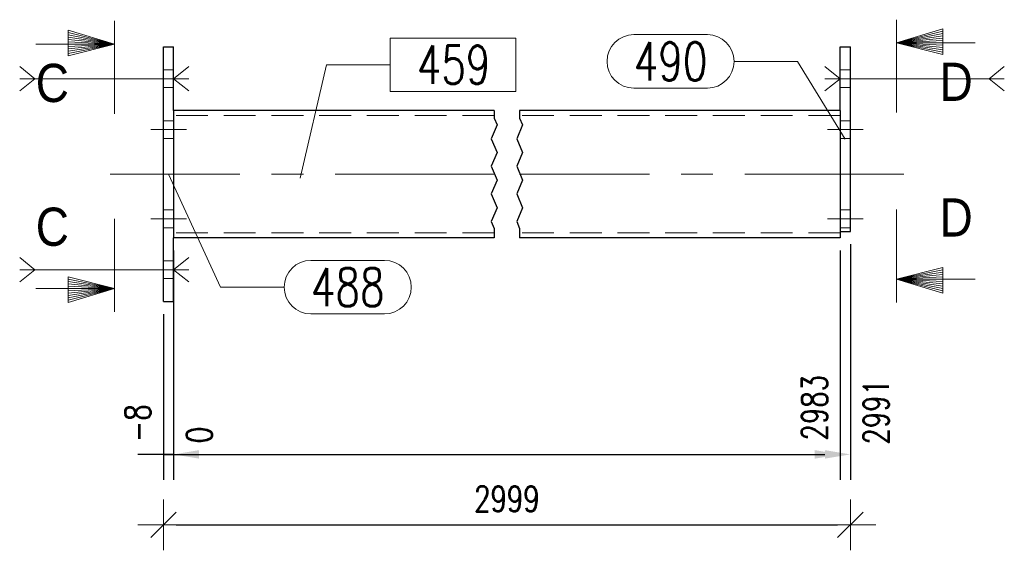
# Model space of a CAD drawing. Header units: millimetres. Extents: x -877 to 135, y 14151 to 14821.
# Tile 4 of 46: x -700 to -623, y 14302 to 14344. Entities that reach past the tile are written whole.
import ezdxf
from ezdxf.enums import TextEntityAlignment as Align

# ---------------------------------------------------------------- set-up
doc = ezdxf.new("R2010")
doc.units = ezdxf.units.MM
doc.header["$LTSCALE"] = 10
doc.linetypes.add('HIDDEN', pattern=[0.375, 0.25, -0.125])
doc.linetypes.add('MITTE', pattern=[2, 1.25, -0.25, 0.25, -0.25])
doc.layers.get('Defpoints').update_dxf_attribs({"color": 1})
for name, color, linetype, lineweight in [('PS_Bolt', 4, 'Continuous', 13), ('PS_DIM', 4, 'Continuous', 13), ('PS_Hidden', 2, 'HIDDEN', 9), ('PS_Mid', 5, 'MITTE', 15), ('PS_Pos', 1, 'Continuous', 15), ('PS_Shape', 161, 'Continuous', 30), ('PS_SOLID', 7, 'Continuous', 30), ('PS_TEXT', 3, 'Continuous', 18)]:
    doc.layers.add(name, color=color, linetype=linetype, lineweight=lineweight)
doc.styles.add('gil', font='txt', dxfattribs={"width": 0.9})
doc.styles.add('ROMANS', font='romans.shx', dxfattribs={"width": 0.8})
doc.styles.add('simplex', font='simplex.shx', dxfattribs={"width": 0.75})
doc.dimstyles.new('1_10_GŁ_DS1-LS10', dxfattribs={"dimtxt": 2, "dimasz": 2, "dimexe": 2, "dimexo": 1, "dimgap": 1, "dimtad": 1, "dimjust": 4, "dimdec": 0, "dimlfac": 10, "dimtxsty": 'simplex', "dimblk1": 'NONE', "dimsah": 1, "dimcen": 2, "dimclrd": 256, "dimclre": 256, "dimclrt": 3, "dimadec": 1, "dimazin": 0, "dimtfac": 1, "dimtdec": 0, "dimtmove": 2, "dimatfit": 3, "dimfxl": 1, "dimarcsym": 0})
doc.dimstyles.new('1_10_PRZ_DS1-LS10', dxfattribs={"dimtxt": 2, "dimasz": 1, "dimexe": 2, "dimexo": 5, "dimgap": 1, "dimtad": 1, "dimdec": 0, "dimlfac": 10, "dimtxsty": 'simplex', "dimblk": 'dimznak', "dimcen": 2, "dimse1": 1, "dimse2": 1, "dimclrt": 3, "dimadec": 1, "dimazin": 0, "dimtfac": 1, "dimtdec": 0, "dimtix": 1, "dimtmove": 2, "dimatfit": 3, "dimldrblk": 'dim-grot', "dimfxl": 1, "dimarcsym": 0})

# ---------------------------------------------------------------- blocks, each defined once
blk = doc.blocks.new('*D146')
at = {"layer": 'Defpoints', "color": 0, "transparency": 16777216}
for p in [(-687.803, 14326.791), (-688.603, 14321.791), (-687.803, 14309.791)]:
    blk.add_point(p, dxfattribs=at)
at = {"layer": 'PS_DIM', "lineweight": -2, "transparency": 16777216}
for p, q in [((-687.803, 14325.791), (-687.803, 14307.791)), ((-688.603, 14320.791), (-688.603, 14307.791)), ((-688.603, 14309.791), (-690.603, 14309.791)), ((-688.603, 14309.791), (-687.803, 14309.791)), ((-685.803, 14309.791), (-683.803, 14309.791))]:
    blk.add_line(p, q, dxfattribs=at)
at = {"layer": 'PS_DIM', "transparency": 16777216}
blk.add_solid([(-685.803, 14310.124), (-685.803, 14309.458), (-687.803, 14309.791)], dxfattribs=at)
at = {"layer": 'PS_DIM', "color": 3, "transparency": 16777216, "insert": (-690.623, 14312.24), "char_height": 2, "attachment_point": 5, "rotation": 90, "style": 'simplex'}
blk.add_mtext('-8', dxfattribs=at)
blk = doc.blocks.new('_None')
blk = doc.blocks.new('*D147')
at = {"layer": 'Defpoints', "color": 0, "transparency": 16777216}
for p in [(-687.803, 14326.791), (-687.803, 14321.791), (-687.803, 14309.791)]:
    blk.add_point(p, dxfattribs=at)
at = {"layer": 'PS_DIM', "lineweight": -2, "transparency": 16777216}
for p, q in [((-687.803, 14325.791), (-687.803, 14307.791)), ((-687.803, 14320.791), (-687.803, 14307.791)), ((-687.803, 14309.791), (-689.803, 14309.791)), ((-685.803, 14309.791), (-683.803, 14309.791))]:
    blk.add_line(p, q, dxfattribs=at)
at = {"layer": 'PS_DIM', "transparency": 16777216}
blk.add_solid([(-685.803, 14310.124), (-685.803, 14309.458), (-687.803, 14309.791)], dxfattribs=at)
at = {"layer": 'PS_DIM', "color": 3, "transparency": 16777216, "insert": (-685.783, 14311.311), "char_height": 2, "attachment_point": 5, "rotation": 90, "style": 'simplex'}
blk.add_mtext('0', dxfattribs=at)
blk = doc.blocks.new('*D148')
at = {"layer": 'Defpoints', "color": 0, "transparency": 16777216}
for p in [(-687.803, 14326.791), (-635.403, 14326.791), (-635.403, 14309.791)]:
    blk.add_point(p, dxfattribs=at)
at = {"layer": 'PS_DIM', "lineweight": -2, "transparency": 16777216}
for p, q in [((-687.803, 14325.791), (-687.803, 14307.791)), ((-635.403, 14325.791), (-635.403, 14307.791)), ((-687.803, 14309.791), (-637.403, 14309.791))]:
    blk.add_line(p, q, dxfattribs=at)
at = {"layer": 'PS_DIM', "transparency": 16777216}
blk.add_solid([(-637.403, 14310.124), (-637.403, 14309.458), (-635.403, 14309.791)], dxfattribs=at)
at = {"layer": 'PS_DIM', "color": 3, "transparency": 16777216, "insert": (-637.423, 14313.454), "char_height": 2, "attachment_point": 5, "rotation": 90, "style": 'simplex'}
blk.add_mtext('2983', dxfattribs=at)
blk = doc.blocks.new('*D149')
at = {"layer": 'Defpoints', "color": 0, "transparency": 16777216}
for p in [(-687.803, 14326.791), (-634.603, 14327.291), (-634.603, 14309.791)]:
    blk.add_point(p, dxfattribs=at)
at = {"layer": 'PS_DIM', "lineweight": -2, "transparency": 16777216}
for p, q in [((-634.603, 14326.291), (-634.603, 14307.791)), ((-687.803, 14325.791), (-687.803, 14307.791)), ((-687.803, 14309.791), (-636.603, 14309.791))]:
    blk.add_line(p, q, dxfattribs=at)
at = {"layer": 'PS_DIM', "transparency": 16777216}
blk.add_solid([(-636.603, 14310.124), (-636.603, 14309.458), (-634.603, 14309.791)], dxfattribs=at)
at = {"layer": 'PS_DIM', "color": 3, "transparency": 16777216, "insert": (-632.583, 14313.133), "char_height": 2, "attachment_point": 5, "rotation": 90, "style": 'simplex'}
blk.add_mtext('2991', dxfattribs=at)
blk = doc.blocks.new('dimznak')
at = {"color": 0}
for points in [[(0, 2), (0, -2)], [(-2, 0), (2, 0)]]:
    blk.add_lwpolyline(points, dxfattribs=at)
at = {"color": 2}
blk.add_lwpolyline([(1, 1), (-1, -1)], dxfattribs=at)
blk = doc.blocks.new('*D273')
at = {"layer": 'Defpoints', "color": 0, "transparency": 16777216}
for p in [(-634.603, 14327.291), (-688.603, 14321.791), (-634.603, 14304.261)]:
    blk.add_point(p, dxfattribs=at)
at = {"layer": 'PS_DIM', "color": 0, "lineweight": -2, "transparency": 16777216}
blk.add_line((-687.603, 14304.261), (-635.603, 14304.261), dxfattribs=at)
at = {"layer": 'PS_DIM', "color": 0, "lineweight": -2, "transparency": 16777216, "rotation": 180}
blk.add_blockref('dimznak', (-688.603, 14304.261), dxfattribs=at)
at = {"layer": 'PS_DIM', "color": 0, "lineweight": -2, "transparency": 16777216}
blk.add_blockref('dimznak', (-634.603, 14304.261), dxfattribs=at)
at = {"layer": 'PS_DIM', "color": 3, "transparency": 16777216, "insert": (-661.603, 14306.301), "char_height": 2, "attachment_point": 5, "style": 'simplex'}
blk.add_mtext('2999', dxfattribs=at)
blk = doc.blocks.new('dim-grot')
blk.add_hatch(color=256).paths.add_polyline_path([(0, 0), (-2, 0.5), (-2, -0.5)])
blk.add_lwpolyline([(0, 0), (-2, 0.5), (-2, -0.5), (0, 0)])
blk = doc.blocks.new('Znacznik')
at = {"layer": 'PS_TEXT'}
for p, q in [((4454.275, 7141.255), (4454.275, 7149.355)), ((4454.275, 7147.33), (4450.225, 7148.545)), ((4450.225, 7148.545), (4450.225, 7146.317)), ((4454.275, 7147.33), (4450.225, 7148.342)), ((4454.275, 7147.33), (4450.225, 7148.14)), ((4454.275, 7147.33), (4450.225, 7147.937)), ((4454.275, 7147.33), (4450.225, 7147.735)), ((4454.275, 7147.33), (4450.225, 7147.532)), ((4454.275, 7147.33), (4447.39, 7147.33)), ((4454.275, 7147.33), (4450.225, 7146.317)), ((4454.275, 7147.33), (4450.225, 7146.52)), ((4454.275, 7147.33), (4450.225, 7146.722)), ((4454.275, 7147.33), (4450.225, 7147.127)), ((4454.275, 7147.33), (4450.225, 7146.925)), ((4454.275, 7147.33), (4450.225, 7147.33))]:
    blk.add_line(p, q, dxfattribs=at)
blk = doc.blocks.new('PRZEK3')
at = {"layer": 'PS_DIM', "color": 7, "xscale": -0.8999999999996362, "yscale": 0.8999999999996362, "zscale": 0.9, "rotation": 90}
blk.add_blockref('Znacznik', (202262.669, 15878.888), dxfattribs=at)
at = {"layer": 'PS_TEXT', "style": 'ROMANS', "width": 0.9, "flags": 4}
blk.add_attdef('PRZEKRÓJ', (195831.81, 11873.655), '', height=2.916, dxfattribs=at)
blk = doc.blocks.new('*X743')
at = {"color": 1}
for p, q in [((-662.603, 14336.791), (-662.603, 14336.203)), ((-662.603, 14336.203), (-662.374, 14335.661)), ((-660.603, 14336.791), (-660.603, 14336.203)), ((-660.603, 14336.203), (-660.374, 14335.661)), ((-662.374, 14335.661), (-662.832, 14334.577)), ((-660.374, 14335.661), (-660.832, 14334.577)), ((-662.832, 14334.577), (-662.374, 14333.494)), ((-660.832, 14334.577), (-660.374, 14333.494)), ((-662.374, 14333.494), (-662.832, 14332.41)), ((-660.374, 14333.494), (-660.832, 14332.41)), ((-662.832, 14332.41), (-662.374, 14331.327)), ((-660.832, 14332.41), (-660.374, 14331.327)), ((-662.374, 14331.327), (-662.832, 14330.243)), ((-660.374, 14331.327), (-660.832, 14330.243)), ((-662.832, 14330.243), (-662.374, 14329.159)), ((-660.832, 14330.243), (-660.374, 14329.159)), ((-662.374, 14329.159), (-662.832, 14328.076)), ((-660.374, 14329.159), (-660.832, 14328.076)), ((-662.832, 14328.076), (-662.603, 14327.534)), ((-662.603, 14327.534), (-662.603, 14326.791)), ((-660.832, 14328.076), (-660.603, 14327.534)), ((-660.603, 14327.534), (-660.603, 14326.791))]:
    blk.add_line(p, q, dxfattribs=at)
at = {"layer": 'PS_Hidden', "color": 2, "linetype": 'HIDDEN'}
for p, q in [((-688.603, 14339.991), (-687.803, 14339.991)), ((-635.403, 14339.991), (-634.603, 14339.991)), ((-688.603, 14338.591), (-687.803, 14338.591)), ((-635.403, 14338.591), (-634.603, 14338.591)), ((-662.603, 14336.391), (-687.803, 14336.391)), ((-635.403, 14336.391), (-660.603, 14336.391)), ((-688.603, 14335.991), (-687.803, 14335.991)), ((-634.603, 14335.991), (-635.403, 14335.991)), ((-688.603, 14334.591), (-687.803, 14334.591)), ((-634.603, 14334.591), (-635.403, 14334.591)), ((-688.603, 14328.991), (-687.803, 14328.991)), ((-634.603, 14328.991), (-635.403, 14328.991)), ((-688.603, 14327.591), (-687.803, 14327.591)), ((-634.603, 14327.591), (-635.403, 14327.591)), ((-662.603, 14327.191), (-687.803, 14327.191)), ((-635.403, 14327.191), (-660.603, 14327.191)), ((-688.603, 14324.991), (-687.803, 14324.991)), ((-688.603, 14323.591), (-687.803, 14323.591))]:
    blk.add_line(p, q, dxfattribs=at)
at = {"layer": 'PS_Mid', "color": 5, "linetype": 'MITTE'}
for p, q in [((-686.803, 14339.291), (-689.603, 14339.291)), ((-633.603, 14339.291), (-636.403, 14339.291)), ((-633.603, 14339.291), (-636.403, 14339.291)), ((-686.803, 14335.291), (-689.603, 14335.291)), ((-686.803, 14335.291), (-689.603, 14335.291)), ((-636.403, 14335.291), (-633.603, 14335.291)), ((-636.403, 14335.291), (-633.603, 14335.291)), ((-662.603, 14331.791), (-692.803, 14331.791)), ((-630.403, 14331.791), (-660.603, 14331.791)), ((-686.803, 14328.291), (-689.603, 14328.291)), ((-686.803, 14328.291), (-689.603, 14328.291)), ((-636.403, 14328.291), (-633.603, 14328.291)), ((-636.403, 14328.291), (-633.603, 14328.291)), ((-686.803, 14324.291), (-689.603, 14324.291))]:
    blk.add_line(p, q, dxfattribs=at)
at = {"layer": 'PS_SOLID', "color": 7, "linetype": 'Continuous'}
for p, q in [((-688.603, 14321.791), (-688.603, 14341.791)), ((-688.603, 14341.791), (-687.803, 14341.791)), ((-687.803, 14336.791), (-687.803, 14341.791)), ((-635.403, 14336.791), (-635.403, 14341.791)), ((-635.403, 14341.791), (-634.603, 14341.791)), ((-634.603, 14327.291), (-634.603, 14341.791)), ((-687.803, 14336.791), (-687.803, 14326.791)), ((-662.603, 14336.791), (-687.803, 14336.791)), ((-635.403, 14336.791), (-660.603, 14336.791)), ((-635.403, 14336.791), (-635.403, 14326.791)), ((-687.803, 14321.791), (-687.803, 14326.791)), ((-662.603, 14326.791), (-687.803, 14326.791)), ((-635.403, 14326.791), (-660.603, 14326.791)), ((-635.403, 14327.291), (-634.603, 14327.291)), ((-688.603, 14321.791), (-687.803, 14321.791))]:
    blk.add_line(p, q, dxfattribs=at)
blk = doc.blocks.new('*X744')
at = {"color": 5, "linetype": 'Continuous'}
for p, q in [((-699.903, 14340.251), (-698.703, 14339.291)), ((-686.603, 14340.251), (-687.803, 14339.291)), ((-698.703, 14339.291), (-699.903, 14338.331)), ((-686.603, 14339.291), (-699.903, 14339.291)), ((-687.803, 14339.291), (-686.603, 14338.331))]:
    blk.add_line(p, q, dxfattribs=at)
blk = doc.blocks.new('*X745')
at = {"color": 5, "linetype": 'Continuous'}
for p, q in [((-699.903, 14325.251), (-698.703, 14324.291)), ((-686.603, 14325.251), (-687.803, 14324.291)), ((-698.703, 14324.291), (-699.903, 14323.331)), ((-686.603, 14324.291), (-699.903, 14324.291)), ((-687.803, 14324.291), (-686.603, 14323.331))]:
    blk.add_line(p, q, dxfattribs=at)
blk = doc.blocks.new('*X746')
at = {"color": 4, "linetype": 'Continuous'}
for p, q in [((-636.603, 14340.251), (-635.403, 14339.291)), ((-622.503, 14340.251), (-623.703, 14339.291)), ((-635.403, 14339.291), (-636.603, 14338.331)), ((-622.503, 14339.291), (-636.603, 14339.291)), ((-623.703, 14339.291), (-622.503, 14338.331))]:
    blk.add_line(p, q, dxfattribs=at)
blk = doc.blocks.new('*X747')
at = {"color": 4, "linetype": 'Continuous'}
for p, q in [((-636.603, 14340.251), (-635.403, 14339.291)), ((-622.503, 14340.251), (-623.703, 14339.291)), ((-635.403, 14339.291), (-636.603, 14338.331)), ((-622.503, 14339.291), (-636.603, 14339.291)), ((-623.703, 14339.291), (-622.503, 14338.331))]:
    blk.add_line(p, q, dxfattribs=at)
blk = doc.blocks.new('*X751')
at = {"color": 1}
for p, q in [((-688.203, 14331.791), (-684.109, 14322.922)), ((-677.009, 14325.022), (-671.224, 14325.022)), ((-684.109, 14322.922), (-679.109, 14322.922)), ((-677.009, 14320.822), (-671.224, 14320.822))]:
    blk.add_line(p, q, dxfattribs=at)
for centre, start, end in [((-677.009, 14322.922), 90, 270), ((-671.224, 14322.922), 270, 90)]:
    blk.add_arc(centre, 2.1, start, end, dxfattribs=at)
at = {"color": 30, "style": 'simplex', "width": 0.75}
blk.add_text('488', height=3, dxfattribs=at).set_placement((-677.009, 14321.422))
blk = doc.blocks.new('*X752')
at = {"color": 1}
for p, q in [((-651.632, 14342.749), (-645.847, 14342.749)), ((-643.747, 14340.649), (-638.747, 14340.649)), ((-635.003, 14334.541), (-638.747, 14340.649)), ((-651.632, 14338.549), (-645.847, 14338.549))]:
    blk.add_line(p, q, dxfattribs=at)
for centre, start, end in [((-651.632, 14340.649), 90, 270), ((-645.847, 14340.649), 270, 90)]:
    blk.add_arc(centre, 2.1, start, end, dxfattribs=at)
at = {"color": 30, "style": 'simplex', "width": 0.75}
blk.add_text('490', height=3, dxfattribs=at).set_placement((-651.632, 14339.149))
blk = doc.blocks.new('*X1087')
at = {"color": 1}
for p, q in [((-660.905, 14342.485), (-670.783, 14342.485)), ((-670.783, 14342.485), (-670.783, 14338.285)), ((-660.905, 14338.285), (-660.905, 14342.485)), ((-677.849, 14331.479), (-675.783, 14340.385)), ((-675.783, 14340.385), (-670.783, 14340.385)), ((-670.783, 14338.285), (-660.905, 14338.285))]:
    blk.add_line(p, q, dxfattribs=at)
at = {"color": 30, "style": 'simplex', "width": 0.75}
blk.add_text('459', height=3, dxfattribs=at).set_placement((-668.683, 14338.885))

msp = doc.modelspace()

# ---------------------------------------------------------------- block references
at = {"layer": 'PS_Bolt', "color": 5}
for name in ['*X744', '*X745']:
    msp.add_blockref(name, (0, 0), dxfattribs=at)
at = {"layer": 'PS_Bolt', "color": 4}
for name in ['*X746', '*X747']:
    msp.add_blockref(name, (0, 0), dxfattribs=at)
at = {"layer": 'PS_Pos'}
for name in ['*X1087', '*X752', '*X751']:
    msp.add_blockref(name, (0, 0), dxfattribs=at)
at = {"layer": 'PS_Shape', "color": 20}
msp.add_blockref('*X743', (0, 0), dxfattribs=at)
at = {"layer": 'PS_TEXT'}
ref = msp.add_blockref('PRZEK3', (11177.596, 210172.08), dxfattribs=dict(at, xscale=-1, rotation=90))
ref.add_attrib('PRZEKRÓJ', 'C', dxfattribs={"height": 3, "style": 'gil', "width": 0.9}).set_placement((-698.641, 14336.557), align=Align.BOTTOM_LEFT)
ref = msp.add_blockref('PRZEK3', (-12501.02, 210172.171), dxfattribs=dict(at, rotation=270))
ref.add_attrib('PRZEKRÓJ', 'D', dxfattribs={"height": 3, "style": 'gil', "width": 0.9}).set_placement((-627.59, 14336.648), align=Align.BOTTOM_LEFT)
ref = msp.add_blockref('PRZEK3', (-12501.02, -181506.527), dxfattribs=dict(at, xscale=-1, rotation=270))
ref.add_attrib('PRZEKRÓJ', 'D', dxfattribs={"height": 3, "style": 'gil', "width": 0.9}).set_placement((-627.59, 14325.996), align=Align.BOTTOM_LEFT)
ref = msp.add_blockref('PRZEK3', (11177.596, -181507.256), dxfattribs=dict(at, rotation=90))
ref.add_attrib('PRZEKRÓJ', 'C', dxfattribs={"height": 3, "style": 'gil', "width": 0.9}).set_placement((-698.641, 14325.266), align=Align.BOTTOM_LEFT)

# ---------------------------------------------------------------- dimensions: what is measured, and where the dimension line sits
at = {"layer": 'PS_DIM'}
for base, p1, p2, text, picture, middle in [((-687.803, 14309.791), (-688.603, 14321.791), (-687.803, 14326.791), '-8', '*D146', (-690.623, 14312.24)), ((-634.603, 14309.791), (-687.803, 14326.791), (-634.603, 14327.291), '2991', '*D149', (-632.583, 14313.133)), ((-635.403, 14309.791), (-687.803, 14326.791), (-635.403, 14326.791), '2983', '*D148', (-637.423, 14313.454))]:
    dim = msp.add_linear_dim(base=base, p1=p1, p2=p2, text=text, dimstyle='1_10_GŁ_DS1-LS10', dxfattribs=at)
    dim.commit()
    dim.dimension.update_dxf_attribs({"geometry": picture, "text_midpoint": middle, "dimtype": 128, "text_rotation": 90})
dim = msp.add_linear_dim(base=(-634.603, 14304.261), p1=(-688.603, 14321.791), p2=(-634.603, 14327.291), text='2999', dimstyle='1_10_PRZ_DS1-LS10', dxfattribs=at)
dim.commit()
dim.dimension.update_dxf_attribs({"geometry": '*D273', "text_midpoint": (-661.603, 14306.301), "dimtype": 128})
dim = msp.add_linear_dim(base=(-687.802714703, 14309.791136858), p1=(-687.802714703, 14326.791136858), p2=(-687.802714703, 14321.791136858), dimstyle='1_10_GŁ_DS1-LS10', dxfattribs=at)
dim.commit()
dim.dimension.update_dxf_attribs({"geometry": '*D147', "text_midpoint": (-685.782714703, 14311.311136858), "dimtype": 128, "text_rotation": 90})

doc.saveas('drawing.dxf')
